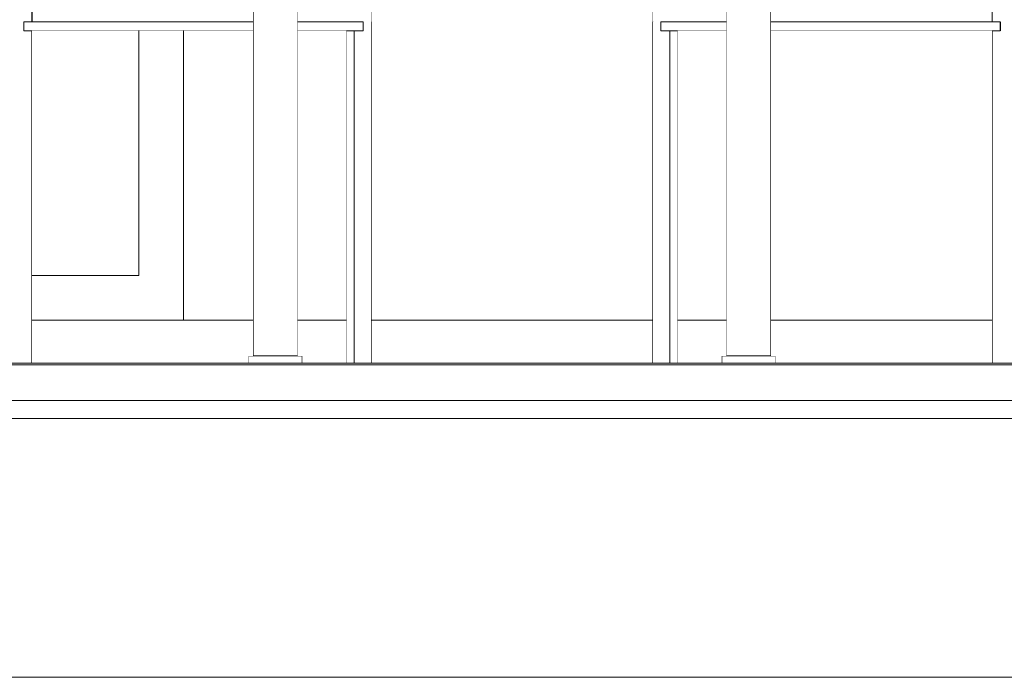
# Model space of a CAD drawing. Header units: millimetres. Extents: x -30280 to 100171, y -17460 to 4378.
# Tile 111 of 136: x 65801 to 66904, y -13810 to -13074. Entities that reach past the tile are written whole.
import ezdxf

# ---------------------------------------------------------------- set-up
doc = ezdxf.new("R2010")
doc.units = ezdxf.units.MM
doc.header["$MEASUREMENT"] = 0
doc.linetypes.add('Wipeout_Contour', pattern=[1000, 0, -1000])
for name, color, linetype in [('10_ESTR_Fotjats', 7, 'Continuous'), ('Nuevo_08_E_Envans secs', 7, 'Continuous'), ('Nuevo_09_EI_Mobiliari general', 7, 'Continuous'), ('Nuevo_14_PAV_Soft Light Grey 0554', 7, 'Continuous'), ('Nuevo_Ventanas Archicad', 7, 'Continuous'), ('Ventanas Archicad', 7, 'Continuous')]:
    doc.layers.add(name, color=color, linetype=linetype)
for name, color, linetype, lineweight in [('10_ESTR_Fotjats_Pluma_Nº__1', 7, 'Continuous', 5), ('Nuevo_08_E_Envans secs_Pluma_Nº__47', 7, 'Continuous', 20), ('Nuevo_09_EI_Mobiliari general_Pluma_Nº__1', 7, 'Continuous', 5), ('Nuevo_14_PAV_Soft Light Grey 0554_Pluma_Nº__29', 7, 'Continuous', 20), ('Nuevo_Ventanas Archicad_Pluma_Nº__1', 7, 'Continuous', 5)]:
    doc.layers.add(name, color=color, linetype=linetype, lineweight=lineweight)
doc.layers.add('Ventanas Archicad_Pluma_Nº__3', color=7, linetype='Continuous', lineweight=5, true_color=0xa4a4a4)

# ---------------------------------------------------------------- blocks, each defined once
blk = doc.blocks.new('Elem Sección_192_3', base_point=(91863.5, -13460))
at = {"layer": '10_ESTR_Fotjats_Pluma_Nº__1', "color": 7, "linetype": 'Continuous', "lineweight": 5}
for p, q in [((100170.8, -13500), (62557.8, -13500)), ((100170.8, -13520), (62557.8, -13520)), ((100170.8, -13810), (62557.8, -13810))]:
    blk.add_line(p, q, dxfattribs=at)
blk = doc.blocks.new('Elem Sección_218_3', base_point=(91863.5, -13460))
at = {"color": 254, "linetype": 'Wipeout_Contour', "lineweight": 0, "ltscale": 269573.747757}
blk.add_wipeout([(66112.2, -13450), (66112.2, -12735), (66104.9, -12735), (66104.9, -13450)], dxfattribs=at).dxf.layer = 'Nuevo_09_EI_Mobiliari general'
at = {"color": 254, "linetype": 'Wipeout_Contour', "lineweight": 0, "ltscale": 271653.643316}
blk.add_wipeout([(66642.2, -13450), (66642.2, -12735), (66634.9, -12735), (66634.9, -13450)], dxfattribs=at).dxf.layer = 'Nuevo_09_EI_Mobiliari general'
at = {"color": 254, "linetype": 'Wipeout_Contour', "lineweight": 0, "ltscale": 269524.701261}
blk.add_wipeout([(66104.9, -13450), (66104.9, -12735), (66087.2, -12735), (66087.2, -13450)], dxfattribs=at).dxf.layer = 'Nuevo_09_EI_Mobiliari general'
at = {"color": 254, "linetype": 'Wipeout_Contour', "lineweight": 0, "ltscale": 271604.582136}
blk.add_wipeout([(66634.9, -13450), (66634.9, -12735), (66617.2, -12735), (66617.2, -13450)], dxfattribs=at).dxf.layer = 'Nuevo_09_EI_Mobiliari general'
at = {"color": 254, "linetype": 'Wipeout_Contour', "lineweight": 0, "ltscale": 269455.339495}
blk.add_wipeout([(66087.2, -13450), (66087.2, -12735), (66069.5, -12735), (66069.5, -13450)], dxfattribs=at).dxf.layer = 'Nuevo_09_EI_Mobiliari general'
at = {"color": 254, "linetype": 'Wipeout_Contour', "lineweight": 0, "ltscale": 271535.199592}
blk.add_wipeout([(66617.2, -13450), (66617.2, -12735), (66599.5, -12735), (66599.5, -13450)], dxfattribs=at).dxf.layer = 'Nuevo_09_EI_Mobiliari general'
at = {"color": 254, "linetype": 'Wipeout_Contour', "lineweight": 0, "ltscale": 269871.469851}
blk.add_wipeout([(66108.4, -13458), (66117.2, -13458), (66117.2, -13450), (66108.4, -13450)], dxfattribs=at).dxf.layer = 'Nuevo_09_EI_Mobiliari general'
at = {"color": 254, "linetype": 'Wipeout_Contour', "lineweight": 0, "ltscale": 271949.219435}
blk.add_wipeout([(66638.4, -13458), (66647.2, -13458), (66647.2, -13450), (66638.4, -13450)], dxfattribs=at).dxf.layer = 'Nuevo_09_EI_Mobiliari general'
at = {"layer": 'Nuevo_09_EI_Mobiliari general_Pluma_Nº__1', "color": 7, "linetype": 'Continuous', "lineweight": 5}
for p, q in [((66117.2, -13458), (66117.2, -13450)), ((66647.2, -13458), (66647.2, -13450))]:
    blk.add_line(p, q, dxfattribs=at)
at = {"color": 254, "linetype": 'Wipeout_Contour', "lineweight": 0, "ltscale": 269406.293642}
blk.add_wipeout([(66069.5, -13450), (66069.5, -12735), (66062.2, -12735), (66062.2, -13450)], dxfattribs=at).dxf.layer = 'Nuevo_09_EI_Mobiliari general'
at = {"color": 254, "linetype": 'Wipeout_Contour', "lineweight": 0, "ltscale": 271486.139038}
blk.add_wipeout([(66599.5, -13450), (66599.5, -12735), (66592.2, -12735), (66592.2, -13450)], dxfattribs=at).dxf.layer = 'Nuevo_09_EI_Mobiliari general'
at = {"color": 254, "linetype": 'Wipeout_Contour', "lineweight": 0, "ltscale": 269812.675359}
blk.add_wipeout([(66087.2, -13458), (66108.4, -13458), (66108.4, -13450), (66087.2, -13450)], dxfattribs=at).dxf.layer = 'Nuevo_09_EI_Mobiliari general'
at = {"color": 254, "linetype": 'Wipeout_Contour', "lineweight": 0, "ltscale": 271890.406405}
blk.add_wipeout([(66617.2, -13458), (66638.4, -13458), (66638.4, -13450), (66617.2, -13450)], dxfattribs=at).dxf.layer = 'Nuevo_09_EI_Mobiliari general'
at = {"layer": 'Nuevo_09_EI_Mobiliari general_Pluma_Nº__1', "color": 7, "linetype": 'Continuous', "lineweight": 5}
for p, q in [((66112.2, -13450), (66112.2, -12735)), ((66642.2, -13450), (66642.2, -12735)), ((66117.2, -13450), (66108.4, -13450)), ((66647.2, -13450), (66638.4, -13450))]:
    blk.add_line(p, q, dxfattribs=at)
at = {"color": 254, "linetype": 'Wipeout_Contour', "lineweight": 0, "ltscale": 269729.528146}
blk.add_wipeout([(66066, -13458), (66087.2, -13458), (66087.2, -13450), (66066, -13450)], dxfattribs=at).dxf.layer = 'Nuevo_09_EI_Mobiliari general'
at = {"color": 254, "linetype": 'Wipeout_Contour', "lineweight": 0, "ltscale": 271807.232746}
blk.add_wipeout([(66596, -13458), (66617.2, -13458), (66617.2, -13450), (66596, -13450)], dxfattribs=at).dxf.layer = 'Nuevo_09_EI_Mobiliari general'
at = {"layer": 'Nuevo_09_EI_Mobiliari general_Pluma_Nº__1', "color": 7, "linetype": 'Continuous', "lineweight": 5}
for p, q in [((66108.4, -13450), (66087.2, -13450)), ((66638.4, -13450), (66617.2, -13450))]:
    blk.add_line(p, q, dxfattribs=at)
at = {"color": 254, "linetype": 'Wipeout_Contour', "lineweight": 0, "ltscale": 269670.734644}
blk.add_wipeout([(66057.2, -13458), (66066, -13458), (66066, -13450), (66057.2, -13450)], dxfattribs=at).dxf.layer = 'Nuevo_09_EI_Mobiliari general'
at = {"color": 254, "linetype": 'Wipeout_Contour', "lineweight": 0, "ltscale": 271748.420683}
blk.add_wipeout([(66587.2, -13458), (66596, -13458), (66596, -13450), (66587.2, -13450)], dxfattribs=at).dxf.layer = 'Nuevo_09_EI_Mobiliari general'
at = {"layer": 'Nuevo_09_EI_Mobiliari general_Pluma_Nº__1', "color": 7, "linetype": 'Continuous', "lineweight": 5}
for p, q in [((66062.2, -13450), (66062.2, -12735)), ((66592.2, -13450), (66592.2, -12735)), ((66066, -13450), (66057.2, -13450)), ((66057.2, -13458), (66057.2, -13450)), ((66087.2, -13450), (66066, -13450)), ((66596, -13450), (66587.2, -13450)), ((66587.2, -13458), (66587.2, -13450)), ((66617.2, -13450), (66596, -13450))]:
    blk.add_line(p, q, dxfattribs=at)
blk = doc.blocks.new('Elem Sección_219_3', base_point=(91863.5, -13460))
at = {"color": 254, "linetype": 'Wipeout_Contour', "lineweight": 0, "ltscale": 272756.530782}
blk.add_wipeout([(66899.4, -13458), (66903.7, -13458), (66903.7, -12913.9), (66899.4, -12913.9)], dxfattribs=at).dxf.layer = 'Nuevo_09_EI_Mobiliari general'
at = {"color": 254, "linetype": 'Wipeout_Contour', "lineweight": 0, "ltscale": 271360.583337}
blk.add_wipeout([(66528.9, -13458), (66529, -13458), (66529, -13086), (66528.9, -13086)], dxfattribs=at).dxf.layer = 'Nuevo_09_EI_Mobiliari general'
at = {"color": 254, "linetype": 'Wipeout_Contour', "lineweight": 0, "ltscale": 271395.181074}
blk.add_wipeout([(66537.8, -13458), (66537.9, -13458), (66537.9, -13086), (66537.8, -13086)], dxfattribs=at).dxf.layer = 'Nuevo_09_EI_Mobiliari general'
at = {"color": 254, "linetype": 'Wipeout_Contour', "lineweight": 0, "ltscale": 545395.092136}
blk.add_wipeout([(66895.1, -13076), (66898.8, -13076), (66898.8, -13086), (66895.1, -13086), (66895.1, -13458), (66899.4, -13458), (66899.4, -12913.9), (66895.1, -12913.9)], dxfattribs=at).dxf.layer = 'Nuevo_09_EI_Mobiliari general'
at = {"color": 254, "linetype": 'Wipeout_Contour', "lineweight": 0, "ltscale": 271356.456457}
blk.add_wipeout([(66526.9, -13458), (66528.9, -13458), (66528.9, -13086), (66526.9, -13086)], dxfattribs=at).dxf.layer = 'Nuevo_09_EI_Mobiliari general'
at = {"color": 254, "linetype": 'Wipeout_Contour', "lineweight": 0, "ltscale": 271391.054173}
blk.add_wipeout([(66535.8, -13458), (66537.8, -13458), (66537.8, -13086), (66535.8, -13086)], dxfattribs=at).dxf.layer = 'Nuevo_09_EI_Mobiliari general'
at = {"color": 254, "linetype": 'Wipeout_Contour', "lineweight": 0, "ltscale": 272575.690218}
blk.add_wipeout([(66891.6, -12913.9), (66891.6, -13076), (66895.1, -13076), (66895.1, -12913.9)], dxfattribs=at).dxf.layer = 'Nuevo_09_EI_Mobiliari general'
at = {"color": 254, "linetype": 'Wipeout_Contour', "lineweight": 0, "ltscale": 271345.574172}
blk.add_wipeout([(66523.4, -13458), (66526.9, -13458), (66526.9, -13086), (66523.4, -13086)], dxfattribs=at).dxf.layer = 'Nuevo_09_EI_Mobiliari general'
at = {"color": 254, "linetype": 'Wipeout_Contour', "lineweight": 0, "ltscale": 272789.963351}
blk.add_wipeout([(66891.6, -13458), (66895.1, -13458), (66895.1, -13086), (66891.6, -13086)], dxfattribs=at).dxf.layer = 'Nuevo_09_EI_Mobiliari general'
at = {"color": 254, "linetype": 'Wipeout_Contour', "lineweight": 0, "ltscale": 272565.343363}
blk.add_wipeout([(66889.8, -12913.9), (66889.8, -13076), (66891.6, -13076), (66891.6, -12913.9)], dxfattribs=at).dxf.layer = 'Nuevo_09_EI_Mobiliari general'
at = {"color": 254, "linetype": 'Wipeout_Contour', "lineweight": 0, "ltscale": 271330.091721}
blk.add_wipeout([(66519, -13458), (66523.4, -13458), (66523.4, -13086), (66519, -13086)], dxfattribs=at).dxf.layer = 'Nuevo_09_EI_Mobiliari general'
at = {"color": 254, "linetype": 'Wipeout_Contour', "lineweight": 0, "ltscale": 271380.171618}
blk.add_wipeout([(66532.2, -13458), (66535.8, -13458), (66535.8, -13086), (66532.2, -13086)], dxfattribs=at).dxf.layer = 'Nuevo_09_EI_Mobiliari general'
at = {"color": 254, "linetype": 'Wipeout_Contour', "lineweight": 0, "ltscale": 272779.624644}
blk.add_wipeout([(66889.8, -13458), (66891.6, -13458), (66891.6, -13086), (66889.8, -13086)], dxfattribs=at).dxf.layer = 'Nuevo_09_EI_Mobiliari general'
at = {"color": 254, "linetype": 'Wipeout_Contour', "lineweight": 0, "ltscale": 271309.216302}
blk.add_wipeout([(66514.7, -13458), (66519, -13458), (66519, -13076), (66514.7, -13076)], dxfattribs=at).dxf.layer = 'Nuevo_09_EI_Mobiliari general'
at = {"color": 254, "linetype": 'Wipeout_Contour', "lineweight": 0, "ltscale": 272159.230623}
blk.add_wipeout([(66898.8, -13076), (66642.2, -13076), (66642.2, -13086), (66898.8, -13086)], dxfattribs=at).dxf.layer = 'Nuevo_09_EI_Mobiliari general'
at = {"color": 254, "linetype": 'Wipeout_Contour', "lineweight": 0, "ltscale": 271366.999648}
blk.add_wipeout([(66529, -13086), (66529, -13458), (66532.2, -13458), (66532.2, -13086)], dxfattribs=at).dxf.layer = 'Nuevo_09_EI_Mobiliari general'
at = {"layer": 'Nuevo_09_EI_Mobiliari general_Pluma_Nº__1', "color": 7, "linetype": 'Continuous', "lineweight": 5}
for p, q in [((66898.8, -13086), (66898.8, -13076)), ((66898.8, -13086), (66642.2, -13086)), ((66889.8, -13458), (66889.8, -13086))]:
    blk.add_line(p, q, dxfattribs=at)
at = {"color": 254, "linetype": 'Wipeout_Contour', "lineweight": 0, "ltscale": 272613.883379}
blk.add_wipeout([(66889.6, -13076), (66889.6, -13060), (66888.2, -13060), (66888.2, -13076)], dxfattribs=at).dxf.layer = 'Nuevo_09_EI_Mobiliari general'
at = {"color": 254, "linetype": 'Wipeout_Contour', "lineweight": 0, "ltscale": 271294.036489}
blk.add_wipeout([(66511.3, -13458), (66514.7, -13458), (66514.7, -13076), (66511.3, -13076)], dxfattribs=at).dxf.layer = 'Nuevo_09_EI_Mobiliari general'
at = {"color": 254, "linetype": 'Wipeout_Contour', "lineweight": 0, "ltscale": 272604.318426}
blk.add_wipeout([(66888.2, -13076), (66888.2, -13060), (66884.7, -13060), (66884.7, -13076)], dxfattribs=at).dxf.layer = 'Nuevo_09_EI_Mobiliari general'
at = {"color": 254, "linetype": 'Wipeout_Contour', "lineweight": 0, "ltscale": 271283.69988}
blk.add_wipeout([(66509.5, -13458), (66511.3, -13458), (66511.3, -13076), (66509.5, -13076)], dxfattribs=at).dxf.layer = 'Nuevo_09_EI_Mobiliari general'
at = {"color": 254, "linetype": 'Wipeout_Contour', "lineweight": 0, "ltscale": 271315.690801}
blk.add_wipeout([(66519, -13086), (66592.2, -13086), (66592.2, -13076), (66519, -13076)], dxfattribs=at).dxf.layer = 'Nuevo_09_EI_Mobiliari general'
at = {"layer": 'Nuevo_09_EI_Mobiliari general_Pluma_Nº__1', "color": 7, "linetype": 'Continuous', "lineweight": 5}
for p, q in [((66592.2, -13086), (66519, -13086)), ((66529, -13458), (66529, -13086)), ((66537.9, -13458), (66537.9, -13086))]:
    blk.add_line(p, q, dxfattribs=at)
at = {"color": 254, "linetype": 'Wipeout_Contour', "lineweight": 0, "ltscale": 271306.72049}
blk.add_wipeout([(66519.6, -13076), (66592.2, -13076), (66592.2, -13060), (66519.6, -13060)], dxfattribs=at).dxf.layer = 'Nuevo_09_EI_Mobiliari general'
at = {"color": 254, "linetype": 'Wipeout_Contour', "lineweight": 0, "ltscale": 272587.976932}
blk.add_wipeout([(66884.7, -13076), (66884.7, -13060), (66879.9, -13060), (66879.9, -13076)], dxfattribs=at).dxf.layer = 'Nuevo_09_EI_Mobiliari general'
at = {"color": 254, "linetype": 'Wipeout_Contour', "lineweight": 0, "ltscale": 271134.07686}
blk.add_wipeout([(66509.2, -13086), (66509.5, -13086), (66509.5, -13076), (66509.2, -13076)], dxfattribs=at).dxf.layer = 'Nuevo_09_EI_Mobiliari general'
at = {"layer": 'Nuevo_09_EI_Mobiliari general_Pluma_Nº__1', "color": 7, "linetype": 'Continuous', "lineweight": 5}
blk.add_line((66509.5, -13086), (66509.2, -13086), dxfattribs=at)
at = {"color": 254, "linetype": 'Wipeout_Contour', "lineweight": 0, "ltscale": 271156.391298}
blk.add_wipeout([(66519.6, -13076), (66519.6, -13060), (66515.6, -13060), (66515.6, -13076)], dxfattribs=at).dxf.layer = 'Nuevo_09_EI_Mobiliari general'
at = {"color": 254, "linetype": 'Wipeout_Contour', "lineweight": 0, "ltscale": 272112.030383}
blk.add_wipeout([(66879.9, -13060), (66642.2, -13060), (66642.2, -13076), (66879.9, -13076)], dxfattribs=at).dxf.layer = 'Nuevo_09_EI_Mobiliari general'
at = {"color": 254, "linetype": 'Wipeout_Contour', "lineweight": 0, "ltscale": 272616.962791}
blk.add_wipeout([(66889.6, -13060), (66889.6, -13076), (66889.8, -13076), (66889.8, -13060)], dxfattribs=at).dxf.layer = 'Nuevo_09_EI_Mobiliari general'
at = {"layer": 'Nuevo_09_EI_Mobiliari general_Pluma_Nº__1', "color": 7, "linetype": 'Continuous', "lineweight": 5}
for p, q in [((66889.8, -13076), (66889.8, -12913.9)), ((66898.8, -13076), (66642.2, -13076))]:
    blk.add_line(p, q, dxfattribs=at)
at = {"color": 254, "linetype": 'Wipeout_Contour', "lineweight": 0, "ltscale": 271141.966507}
blk.add_wipeout([(66515.6, -13076), (66515.6, -13060), (66512.2, -13060), (66512.2, -13076)], dxfattribs=at).dxf.layer = 'Nuevo_09_EI_Mobiliari general'
at = {"layer": 'Nuevo_09_EI_Mobiliari general_Pluma_Nº__1', "color": 7, "linetype": 'Continuous', "lineweight": 5}
for p in [(66592.2, -13076), (66519, -13086)]:
    blk.add_line(p, (66519, -13076), dxfattribs=at)
at = {"color": 254, "linetype": 'Wipeout_Contour', "lineweight": 0, "ltscale": 271130.947212}
blk.add_wipeout([(66512.2, -13076), (66512.2, -13060), (66510, -13060), (66510, -13076)], dxfattribs=at).dxf.layer = 'Nuevo_09_EI_Mobiliari general'
at = {"color": 254, "linetype": 'Wipeout_Contour', "lineweight": 0, "ltscale": 271125.123451}
blk.add_wipeout([(66510, -13076), (66510, -13060), (66509.3, -13060), (66509.3, -13076)], dxfattribs=at).dxf.layer = 'Nuevo_09_EI_Mobiliari general'
at = {"layer": 'Nuevo_09_EI_Mobiliari general_Pluma_Nº__1', "color": 7, "linetype": 'Continuous', "lineweight": 5}
for p, q in [((66509.3, -13076), (66509.3, -13060)), ((66509.4, -13076), (66509.2, -13076)), ((66509.2, -13086), (66509.2, -13076)), ((66509.5, -13076), (66509.4, -13076)), ((66509.5, -13458), (66509.5, -13076))]:
    blk.add_line(p, q, dxfattribs=at)
blk = doc.blocks.new('Elem Sección_220_3', base_point=(91863.5, -13460))
at = {"color": 254, "linetype": 'Wipeout_Contour', "lineweight": 0, "ltscale": 268446.095778}
blk.add_wipeout([(65800.7, -13458), (65805, -13458), (65805, -12913.9), (65800.7, -12913.9)], dxfattribs=at).dxf.layer = 'Nuevo_09_EI_Mobiliari general'
at = {"color": 254, "linetype": 'Wipeout_Contour', "lineweight": 0, "ltscale": 269939.163221}
blk.add_wipeout([(66166.5, -13458), (66166.6, -13458), (66166.6, -13086), (66166.5, -13086)], dxfattribs=at).dxf.layer = 'Nuevo_09_EI_Mobiliari general'
at = {"color": 254, "linetype": 'Wipeout_Contour', "lineweight": 0, "ltscale": 269973.753261}
blk.add_wipeout([(66175.4, -13458), (66175.5, -13458), (66175.5, -13086), (66175.4, -13086)], dxfattribs=at).dxf.layer = 'Nuevo_09_EI_Mobiliari general'
at = {"color": 254, "linetype": 'Wipeout_Contour', "lineweight": 0, "ltscale": 536842.560031}
blk.add_wipeout([(65805, -12913.9), (65805, -13458), (65809.4, -13458), (65809.4, -13086), (65805.6, -13086), (65805.6, -13076), (65809.4, -13076), (65809.4, -12913.9)], dxfattribs=at).dxf.layer = 'Nuevo_09_EI_Mobiliari general'
at = {"color": 254, "linetype": 'Wipeout_Contour', "lineweight": 0, "ltscale": 269943.28925}
blk.add_wipeout([(66166.6, -13458), (66168.7, -13458), (66168.7, -13086), (66166.6, -13086)], dxfattribs=at).dxf.layer = 'Nuevo_09_EI_Mobiliari general'
at = {"color": 254, "linetype": 'Wipeout_Contour', "lineweight": 0, "ltscale": 269977.87931}
blk.add_wipeout([(66175.5, -13458), (66177.5, -13458), (66177.5, -13086), (66175.5, -13086)], dxfattribs=at).dxf.layer = 'Nuevo_09_EI_Mobiliari general'
at = {"color": 254, "linetype": 'Wipeout_Contour', "lineweight": 0, "ltscale": 268327.30667}
blk.add_wipeout([(65809.4, -12913.9), (65809.4, -13076), (65812.8, -13076), (65812.8, -12913.9)], dxfattribs=at).dxf.layer = 'Nuevo_09_EI_Mobiliari general'
at = {"color": 254, "linetype": 'Wipeout_Contour', "lineweight": 0, "ltscale": 268544.968674}
blk.add_wipeout([(65809.4, -13458), (65812.8, -13458), (65812.8, -13086), (65809.4, -13086)], dxfattribs=at).dxf.layer = 'Nuevo_09_EI_Mobiliari general'
at = {"color": 254, "linetype": 'Wipeout_Contour', "lineweight": 0, "ltscale": 269988.759623}
blk.add_wipeout([(66177.5, -13458), (66181, -13458), (66181, -13086), (66177.5, -13086)], dxfattribs=at).dxf.layer = 'Nuevo_09_EI_Mobiliari general'
at = {"color": 254, "linetype": 'Wipeout_Contour', "lineweight": 0, "ltscale": 268337.647294}
blk.add_wipeout([(65812.8, -12913.9), (65812.8, -13076), (65814.6, -13076), (65814.6, -12913.9)], dxfattribs=at).dxf.layer = 'Nuevo_09_EI_Mobiliari general'
at = {"color": 254, "linetype": 'Wipeout_Contour', "lineweight": 0, "ltscale": 268555.300896}
blk.add_wipeout([(65812.8, -13458), (65814.6, -13458), (65814.6, -13086), (65812.8, -13086)], dxfattribs=at).dxf.layer = 'Nuevo_09_EI_Mobiliari general'
at = {"color": 254, "linetype": 'Wipeout_Contour', "lineweight": 0, "ltscale": 269954.169506}
blk.add_wipeout([(66168.7, -13458), (66172.2, -13458), (66172.2, -13086), (66168.7, -13086)], dxfattribs=at).dxf.layer = 'Nuevo_09_EI_Mobiliari general'
at = {"color": 254, "linetype": 'Wipeout_Contour', "lineweight": 0, "ltscale": 270004.239225}
blk.add_wipeout([(66181, -13458), (66185.4, -13458), (66185.4, -13086), (66181, -13086)], dxfattribs=at).dxf.layer = 'Nuevo_09_EI_Mobiliari general'
at = {"color": 254, "linetype": 'Wipeout_Contour', "lineweight": 0, "ltscale": 268875.869027}
blk.add_wipeout([(65805.6, -13086), (66062.2, -13086), (66062.2, -13076), (65805.6, -13076)], dxfattribs=at).dxf.layer = 'Nuevo_09_EI_Mobiliari general'
at = {"color": 254, "linetype": 'Wipeout_Contour', "lineweight": 0, "ltscale": 270017.374503}
blk.add_wipeout([(66185.4, -13458), (66189.7, -13458), (66189.7, -13076), (66185.4, -13076)], dxfattribs=at).dxf.layer = 'Nuevo_09_EI_Mobiliari general'
at = {"color": 254, "linetype": 'Wipeout_Contour', "lineweight": 0, "ltscale": 269967.338507}
blk.add_wipeout([(66172.2, -13458), (66175.4, -13458), (66175.4, -13086), (66172.2, -13086)], dxfattribs=at).dxf.layer = 'Nuevo_09_EI_Mobiliari general'
at = {"layer": 'Nuevo_09_EI_Mobiliari general_Pluma_Nº__1', "color": 7, "linetype": 'Continuous', "lineweight": 5}
for p, q in [((65805.6, -13086), (65805.6, -13076)), ((65805.6, -13086), (66062.2, -13086)), ((65814.6, -13458), (65814.6, -13086))]:
    blk.add_line(p, q, dxfattribs=at)
at = {"color": 254, "linetype": 'Wipeout_Contour', "lineweight": 0, "ltscale": 268401.323396}
blk.add_wipeout([(65814.8, -13076), (65816.2, -13076), (65816.2, -13060), (65814.8, -13060)], dxfattribs=at).dxf.layer = 'Nuevo_09_EI_Mobiliari general'
at = {"color": 254, "linetype": 'Wipeout_Contour', "lineweight": 0, "ltscale": 270032.551445}
blk.add_wipeout([(66189.7, -13458), (66193.1, -13458), (66193.1, -13076), (66189.7, -13076)], dxfattribs=at).dxf.layer = 'Nuevo_09_EI_Mobiliari general'
at = {"color": 254, "linetype": 'Wipeout_Contour', "lineweight": 0, "ltscale": 268410.882604}
blk.add_wipeout([(65816.2, -13076), (65819.7, -13076), (65819.7, -13060), (65816.2, -13060)], dxfattribs=at).dxf.layer = 'Nuevo_09_EI_Mobiliari general'
at = {"color": 254, "linetype": 'Wipeout_Contour', "lineweight": 0, "ltscale": 269719.078665}
blk.add_wipeout([(66185.4, -13076), (66112.2, -13076), (66112.2, -13086), (66185.4, -13086)], dxfattribs=at).dxf.layer = 'Nuevo_09_EI_Mobiliari general'
at = {"color": 254, "linetype": 'Wipeout_Contour', "lineweight": 0, "ltscale": 270042.88613}
blk.add_wipeout([(66193.1, -13458), (66195, -13458), (66195, -13076), (66193.1, -13076)], dxfattribs=at).dxf.layer = 'Nuevo_09_EI_Mobiliari general'
at = {"layer": 'Nuevo_09_EI_Mobiliari general_Pluma_Nº__1', "color": 7, "linetype": 'Continuous', "lineweight": 5}
for p, q in [((66112.2, -13086), (66185.4, -13086)), ((66166.5, -13458), (66166.5, -13086)), ((66175.4, -13458), (66175.4, -13086))]:
    blk.add_line(p, q, dxfattribs=at)
at = {"color": 254, "linetype": 'Wipeout_Contour', "lineweight": 0, "ltscale": 268427.214325}
blk.add_wipeout([(65819.7, -13076), (65824.5, -13076), (65824.5, -13060), (65819.7, -13060)], dxfattribs=at).dxf.layer = 'Nuevo_09_EI_Mobiliari general'
at = {"color": 254, "linetype": 'Wipeout_Contour', "lineweight": 0, "ltscale": 269707.945042}
blk.add_wipeout([(66184.8, -13060), (66112.2, -13060), (66112.2, -13076), (66184.8, -13076)], dxfattribs=at).dxf.layer = 'Nuevo_09_EI_Mobiliari general'
at = {"color": 254, "linetype": 'Wipeout_Contour', "lineweight": 0, "ltscale": 269900.652458}
blk.add_wipeout([(66195.2, -13076), (66195, -13076), (66195, -13086), (66195.2, -13086)], dxfattribs=at).dxf.layer = 'Nuevo_09_EI_Mobiliari general'
at = {"layer": 'Nuevo_09_EI_Mobiliari general_Pluma_Nº__1', "color": 7, "linetype": 'Continuous', "lineweight": 5}
blk.add_line((66195, -13086), (66195.2, -13086), dxfattribs=at)
at = {"color": 254, "linetype": 'Wipeout_Contour', "lineweight": 0, "ltscale": 268398.24583}
blk.add_wipeout([(65814.6, -13076), (65814.8, -13076), (65814.8, -13060), (65814.6, -13060)], dxfattribs=at).dxf.layer = 'Nuevo_09_EI_Mobiliari general'
at = {"color": 254, "linetype": 'Wipeout_Contour', "lineweight": 0, "ltscale": 268902.94192}
blk.add_wipeout([(65824.5, -13076), (66062.2, -13076), (66062.2, -13060), (65824.5, -13060)], dxfattribs=at).dxf.layer = 'Nuevo_09_EI_Mobiliari general'
at = {"color": 254, "linetype": 'Wipeout_Contour', "lineweight": 0, "ltscale": 269858.239722}
blk.add_wipeout([(66184.8, -13076), (66188.8, -13076), (66188.8, -13060), (66184.8, -13060)], dxfattribs=at).dxf.layer = 'Nuevo_09_EI_Mobiliari general'
at = {"layer": 'Nuevo_09_EI_Mobiliari general_Pluma_Nº__1', "color": 7, "linetype": 'Continuous', "lineweight": 5}
for p, q in [((65814.6, -13076), (65814.6, -12913.9)), ((65805.6, -13076), (66062.2, -13076))]:
    blk.add_line(p, q, dxfattribs=at)
at = {"color": 254, "linetype": 'Wipeout_Contour', "lineweight": 0, "ltscale": 269872.661852}
blk.add_wipeout([(66188.8, -13076), (66192.2, -13076), (66192.2, -13060), (66188.8, -13060)], dxfattribs=at).dxf.layer = 'Nuevo_09_EI_Mobiliari general'
at = {"layer": 'Nuevo_09_EI_Mobiliari general_Pluma_Nº__1', "color": 7, "linetype": 'Continuous', "lineweight": 5}
for p in [(66112.2, -13076), (66185.4, -13086)]:
    blk.add_line(p, (66185.4, -13076), dxfattribs=at)
at = {"color": 254, "linetype": 'Wipeout_Contour', "lineweight": 0, "ltscale": 269883.679149}
blk.add_wipeout([(66192.2, -13076), (66194.4, -13076), (66194.4, -13060), (66192.2, -13060)], dxfattribs=at).dxf.layer = 'Nuevo_09_EI_Mobiliari general'
at = {"color": 254, "linetype": 'Wipeout_Contour', "lineweight": 0, "ltscale": 269889.501863}
blk.add_wipeout([(66194.4, -13076), (66195.1, -13076), (66195.1, -13060), (66194.4, -13060)], dxfattribs=at).dxf.layer = 'Nuevo_09_EI_Mobiliari general'
at = {"layer": 'Nuevo_09_EI_Mobiliari general_Pluma_Nº__1', "color": 7, "linetype": 'Continuous', "lineweight": 5}
for p, q in [((66195.1, -13076), (66195.1, -13060)), ((66195, -13458), (66195, -13076)), ((66195, -13076), (66195, -13076)), ((66195, -13076), (66195.2, -13076)), ((66195.2, -13086), (66195.2, -13076))]:
    blk.add_line(p, q, dxfattribs=at)
blk = doc.blocks.new('Elem Sección_267_3', base_point=(91863.5, -13460))
at = {"color": 254, "linetype": 'Wipeout_Contour', "lineweight": 0, "ltscale": 403996.339532}
blk.add_wipeout([(65814.6, -13458), (66057.2, -13458), (66057.2, -13450), (66062.2, -13450), (66062.2, -13410), (65814.6, -13410)], dxfattribs=at).dxf.layer = 'Nuevo_Ventanas Archicad'
at = {"color": 254, "linetype": 'Wipeout_Contour', "lineweight": 0, "ltscale": 404903.366607}
blk.add_wipeout([(66112.2, -13450), (66117.2, -13450), (66117.2, -13458), (66166.5, -13458), (66166.5, -13410), (66112.2, -13410)], dxfattribs=at).dxf.layer = 'Nuevo_Ventanas Archicad'
at = {"color": 254, "linetype": 'Wipeout_Contour', "lineweight": 0, "ltscale": 270794.037719}
blk.add_wipeout([(66509.5, -13410), (66195, -13410), (66195, -13458), (66509.5, -13458)], dxfattribs=at).dxf.layer = 'Nuevo_Ventanas Archicad'
at = {"color": 254, "linetype": 'Wipeout_Contour', "lineweight": 0, "ltscale": 407491.784928}
blk.add_wipeout([(66537.9, -13410), (66537.9, -13458), (66587.2, -13458), (66587.2, -13450), (66592.2, -13450), (66592.2, -13410)], dxfattribs=at).dxf.layer = 'Nuevo_Ventanas Archicad'
at = {"color": 254, "linetype": 'Wipeout_Contour', "lineweight": 0, "ltscale": 408399.17772}
blk.add_wipeout([(66889.8, -13410), (66642.2, -13410), (66642.2, -13450), (66647.2, -13450), (66647.2, -13458), (66889.8, -13458)], dxfattribs=at).dxf.layer = 'Nuevo_Ventanas Archicad'
at = {"color": 254, "linetype": 'Wipeout_Contour', "lineweight": 0, "ltscale": 16159881.49324171}
blk.add_wipeout([(65040, -11400), (65040, -13410), (65787, -13410), (65787, -13086), (65786.8, -13086), (65786.8, -13076), (65787, -13076), (65787, -12914.5), (65768.5, -12763.8), (65768.3, -12763.8), (65764.2, -12728.7), (65760.9, -12698.9), (65759.1, -12679), (65759, -12672), (65759.1, -12670.9), (65758.9, -12669.8), (65759.3, -12668.7), (65759.4, -12667.6), (65760, -12666.6), (65760.4, -12665.6), (65761.2, -12664.8), (65761.7, -12663.8), (65762.7, -12663.2), (65763.5, -12662.4), (65764.5, -12662), (65765.5, -12661.4), (65766.6, -12661.2), (65767.7, -12660.9), (65769.7, -12660.9), (65769.9, -12660.8), (65770, -12660.9), (65771.9, -12660.9), (65773, -12661), (65774.1, -12660.8), (65775.2, -12661.2), (65776.3, -12661.3), (65777.3, -12661.9), (65778.3, -12662.3), (65779.1, -12663.1), (65780.1, -12663.7), (65780.7, -12664.6), (65781.5, -12665.4), (65781.9, -12666.4), (65782.5, -12667.4), (65782.6, -12668.5), (65783, -12669.6), (65784.6, -12676.6), (65787.7, -12696.5), (65791.7, -12726.2), (65796.2, -12761.4), (65796, -12761.4), (65814.3, -12910.3), (65814.3, -12910.3), (65814.4, -12910.3), (65814.6, -12913.9), (65814.6, -13060), (66062.2, -13060), (66062.2, -12735), (66027.2, -12735), (66027.2, -12710), (66677.2, -12710), (66677.2, -12735), (66642.2, -12735), (66642.2, -13060), (66889.8, -13060), (66889.8, -12913.9), (66890, -12910.3), (66890.1, -12910.3), (66890.2, -12910.3), (66908.4, -12761.4), (66908.2, -12761.4), (66912.7, -12726.2), (66916.8, -12696.5), (66919.8, -12676.6), (66921.4, -12669.6), (66921.8, -12668.5), (66921.9, -12667.4), (66922.5, -12666.4), (66922.9, -12665.4), (66923.7, -12664.6), (66924.3, -12663.7), (66925.3, -12663.1), (66926.1, -12662.3), (66927.2, -12661.9), (66928.1, -12661.3), (66929.2, -12661.2), (66930.3, -12660.8), (66931.4, -12661), (66932.5, -12660.9), (66934.4, -12660.9), (66934.5, -12660.8), (66934.7, -12660.9), (66936.7, -12660.9), (66937.8, -12661.2), (66938.9, -12661.4), (66939.9, -12662), (66940.9, -12662.4), (66941.7, -12663.2), (66942.7, -12663.8), (66943.3, -12664.8), (66944, -12665.6), (66944.4, -12666.6), (66945, -12667.6), (66945.1, -12668.7), (66945.5, -12669.8), (66945.3, -12670.9), (66945.4, -12672), (66945.3, -12679), (66943.5, -12698.9), (66940.2, -12728.7), (66936.1, -12763.8), (66935.9, -12763.8), (66917.4, -12914.5), (66917.4, -13076), (66917.6, -13076), (66917.6, -13086), (66917.4, -13086), (66917.4, -13410), (67642.1, -13410), (67642.1, -13086), (67641.9, -13086), (67641.9, -13076), (67642.1, -13076), (67642.1, -12914.5), (67623.6, -12763.8), (67623.4, -12763.8), (67619.3, -12728.7), (67616, -12698.9), (67614.2, -12679), (67614.1, -12672), (67614.2, -12670.9), (67614, -12669.8), (67614.4, -12668.7), (67614.5, -12667.6), (67615.1, -12666.6), (67615.5, -12665.6), (67616.3, -12664.8), (67616.8, -12663.8), (67617.8, -12663.2), (67618.6, -12662.4), (67619.6, -12662), (67620.6, -12661.4), (67621.7, -12661.2), (67622.8, -12660.9), (67624.8, -12660.9), (67625, -12660.8), (67625.1, -12660.9), (67627, -12660.9), (67628.1, -12661), (67629.2, -12660.8), (67630.3, -12661.2), (67631.4, -12661.3), (67632.4, -12661.9), (67633.4, -12662.3), (67634.2, -12663.1), (67635.2, -12663.7), (67635.8, -12664.6), (67636.6, -12665.4), (67637, -12666.4), (67637.6, -12667.4), (67637.7, -12668.5), (67638.1, -12669.6), (67639.7, -12676.6), (67642.8, -12696.5), (67646.8, -12726.2), (67651.3, -12761.4), (67651.1, -12761.4), (67669.4, -12910.3), (67669.4, -12910.3), (67669.5, -12910.3), (67669.7, -12913.9), (67669.7, -13060), (67917.3, -13060), (67917.3, -12735), (67882.3, -12735), (67882.3, -12710), (68532.3, -12710), (68532.3, -12735), (68497.3, -12735), (68497.3, -13060), (68744.9, -13060), (68744.9, -12913.9), (68745.1, -12910.3), (68745.2, -12910.3), (68745.3, -12910.3), (68763.5, -12761.4), (68763.3, -12761.4), (68767.8, -12726.2), (68771.9, -12696.5), (68774.9, -12676.6), (68776.5, -12669.6), (68776.9, -12668.5), (68777, -12667.4), (68777.6, -12666.4), (68778, -12665.4), (68778.8, -12664.6), (68779.4, -12663.7), (68780.4, -12663.1), (68781.2, -12662.3), (68782.3, -12661.9), (68783.2, -12661.3), (68784.3, -12661.2), (68785.4, -12660.8), (68786.5, -12661), (68787.6, -12660.9), (68789.5, -12660.9), (68789.6, -12660.8), (68789.8, -12660.9), (68791.8, -12660.9), (68792.9, -12661.2), (68794, -12661.4), (68795, -12662), (68796, -12662.4), (68796.8, -12663.2), (68797.8, -12663.8), (68798.4, -12664.8), (68799.1, -12665.6), (68799.5, -12666.6), (68800.1, -12667.6), (68800.2, -12668.7), (68800.6, -12669.8), (68800.4, -12670.9), (68800.6, -12672), (68800.4, -12679), (68798.6, -12698.9), (68795.3, -12728.7), (68791.2, -12763.8), (68791, -12763.8), (68772.5, -12914.5), (68772.5, -13076), (68772.7, -13076), (68772.7, -13086), (68772.5, -13086), (68772.5, -13410), (69099.3, -13410), (69099.3, -11400)], dxfattribs=at).dxf.layer = 'Nuevo_Ventanas Archicad'
at = {"color": 254, "linetype": 'Wipeout_Contour', "lineweight": 0, "ltscale": 1082049.938389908}
blk.add_wipeout([(66592.2, -12735), (66112.2, -12735), (66112.2, -13060), (66195.1, -13060), (66195.1, -13076), (66195.2, -13076), (66195.2, -13086), (66195, -13086), (66195, -13410), (66509.5, -13410), (66509.5, -13086), (66509.2, -13086), (66509.2, -13076), (66509.3, -13076), (66509.3, -13060), (66592.2, -13060)], dxfattribs=at).dxf.layer = 'Nuevo_Ventanas Archicad'
at = {"color": 254, "linetype": 'Wipeout_Contour', "lineweight": 0, "ltscale": 269025.180061}
blk.add_wipeout([(65814.6, -13086), (65814.6, -13410), (66062.2, -13410), (66062.2, -13086)], dxfattribs=at).dxf.layer = 'Nuevo_Ventanas Archicad'
at = {"color": 254, "linetype": 'Wipeout_Contour', "lineweight": 0, "ltscale": 272271.409676}
blk.add_wipeout([(66889.8, -13086), (66642.2, -13086), (66642.2, -13410), (66889.8, -13410)], dxfattribs=at).dxf.layer = 'Nuevo_Ventanas Archicad'
at = {"layer": 'Nuevo_Ventanas Archicad_Pluma_Nº__1', "color": 7, "linetype": 'Continuous', "lineweight": 5}
for p, q in [((66062.2, -13410), (65814.6, -13410)), ((66509.5, -13410), (66195, -13410)), ((66889.8, -13410), (66642.2, -13410))]:
    blk.add_line(p, q, dxfattribs=at)
at = {"color": 254, "linetype": 'Wipeout_Contour', "lineweight": 0, "ltscale": 269813.307389}
blk.add_wipeout([(66166.5, -13086), (66112.2, -13086), (66112.2, -13410), (66166.5, -13410)], dxfattribs=at).dxf.layer = 'Nuevo_Ventanas Archicad'
at = {"color": 254, "linetype": 'Wipeout_Contour', "lineweight": 0, "ltscale": 271482.962628}
blk.add_wipeout([(66537.9, -13086), (66537.9, -13410), (66592.2, -13410), (66592.2, -13086)], dxfattribs=at).dxf.layer = 'Nuevo_Ventanas Archicad'
at = {"layer": 'Nuevo_Ventanas Archicad_Pluma_Nº__1', "color": 7, "linetype": 'Continuous', "lineweight": 5}
for p, q in [((66166.5, -13410), (66112.2, -13410)), ((66592.2, -13410), (66537.9, -13410))]:
    blk.add_line(p, q, dxfattribs=at)
blk = doc.blocks.new('Elem Sección_351_3', base_point=(91863.5, -13460))
at = {"layer": 'Nuevo_14_PAV_Soft Light Grey 0554_Pluma_Nº__29', "color": 7, "linetype": 'Continuous', "lineweight": 20}
blk.add_line((75727.1, -13458), (63958.7, -13458), dxfattribs=at)
at = {"layer": 'Nuevo_14_PAV_Soft Light Grey 0554_Pluma_Nº__29', "color": 7, "linetype": 'Continuous', "lineweight": 20, "flags": 128}
blk.add_lwpolyline([(75765.1, -13460), (75694.1, -13460), (75104.3, -13460), (75099.3, -13460), (75069.3, -13460), (64428.7, -13460), (63958.7, -13460), (63920.7, -13460)], dxfattribs=at)
blk = doc.blocks.new('Elem Sección_357_3', base_point=(91863.5, -13460))
at = {"layer": 'Ventanas Archicad_Pluma_Nº__3', "color": 253, "linetype": 'Continuous', "lineweight": 5, "true_color": 0xa4a4a4}
for p, q in [((65934.4, -13086), (65934.4, -13360)), ((65934.4, -13360), (65814.6, -13360))]:
    blk.add_line(p, q, dxfattribs=at)
blk = doc.blocks.new('Elem Sección_379_3', base_point=(91863.5, -13460))
at = {"layer": 'Nuevo_08_E_Envans secs_Pluma_Nº__47', "color": 7, "linetype": 'Continuous', "lineweight": 20}
blk.add_line((65984.4, -13410), (65984.4, -13086), dxfattribs=at)

msp = doc.modelspace()

# ---------------------------------------------------------------- block references
at = {"layer": '10_ESTR_Fotjats', "lineweight": 0}
msp.add_blockref('Elem Sección_192_3', (91863.5, -13460), dxfattribs=at)

# ---------------------------------------------------------------- next in the draw order: block references
at = {"layer": 'Nuevo_09_EI_Mobiliari general', "lineweight": 0}
msp.add_blockref('Elem Sección_218_3', (91863.5, -13460), dxfattribs=at)

# ---------------------------------------------------------------- next in the draw order: block references
for name in ['Elem Sección_220_3', 'Elem Sección_219_3']:
    msp.add_blockref(name, (91863.5, -13460), dxfattribs=at)

# ---------------------------------------------------------------- next in the draw order: block references
at = {"layer": 'Nuevo_Ventanas Archicad', "lineweight": 0}
msp.add_blockref('Elem Sección_267_3', (91863.5, -13460), dxfattribs=at)

# ---------------------------------------------------------------- next in the draw order: block references
at = {"layer": 'Nuevo_14_PAV_Soft Light Grey 0554', "lineweight": 0}
msp.add_blockref('Elem Sección_351_3', (91863.5, -13460), dxfattribs=at)
at = {"layer": 'Ventanas Archicad', "lineweight": 0}
msp.add_blockref('Elem Sección_357_3', (91863.5, -13460), dxfattribs=at)

# ---------------------------------------------------------------- next in the draw order: block references
at = {"layer": 'Nuevo_08_E_Envans secs', "lineweight": 0}
msp.add_blockref('Elem Sección_379_3', (91863.5, -13460), dxfattribs=at)

doc.saveas('drawing.dxf')
